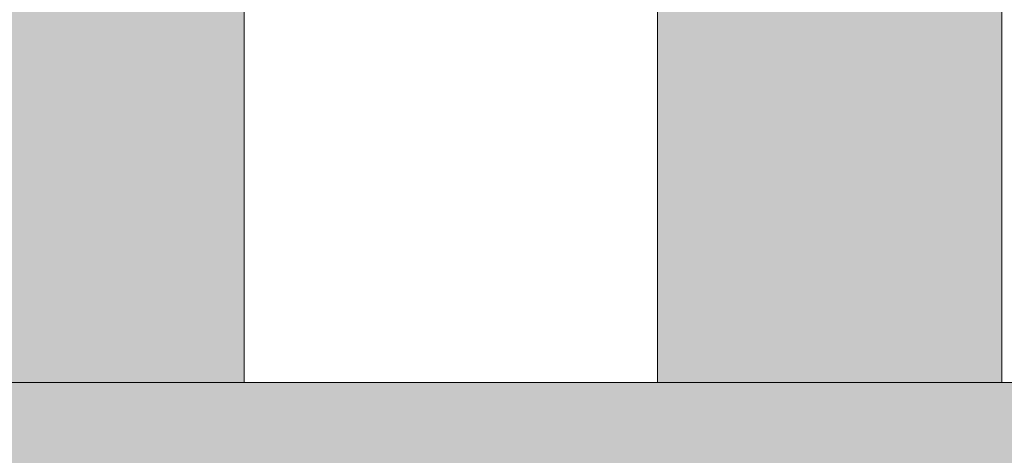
# Model space of a CAD drawing. Header units: millimetres. Extents: x 1567 to 2756, y -116 to 725.
# Tile 115 of 256: x 1714.87 to 1717.73, y 429.38 to 430.65. Entities that reach past the tile are written whole.
import ezdxf

# ---------------------------------------------------------------- set-up
doc = ezdxf.new("R2010")
doc.units = ezdxf.units.MM
doc.layers.add('Ech.1_50', color=7, linetype='Continuous')

msp = doc.modelspace()

# ---------------------------------------------------------------- hatches: boundary and pattern name
at = {"layer": 'Ech.1_50', "linetype": 'Continuous', "lineweight": 5, "true_color": 0xeaddd7, "transparency": 33554687}
for points in [[(1715.523, 440.2961), (1714.8065, 440.2961), (1714.523, 440.0976), (1714.523, 429.5961), (1715.523, 429.5961), (1715.523, 440.2961)], [(1716.723, 429.5961), (1717.723, 429.5961), (1717.723, 440.2961), (1716.723, 440.2961), (1716.723, 429.5961)]]:
    msp.add_hatch(color=254, dxfattribs=at).paths.add_polyline_path(points)
at = {"layer": 'Ech.1_50', "linetype": 'Continuous', "lineweight": 5, "true_color": 0xe3bbbb, "transparency": 33554687}
msp.add_hatch(color=9, dxfattribs=at).paths.add_polyline_path([(1683.723, 427.1961), (1750.723, 427.1961), (1750.723, 429.5961), (1683.723, 429.5961), (1683.723, 427.1961)])

# ---------------------------------------------------------------- linework, layer by layer
at = {"layer": 'Ech.1_50', "color": 7, "linetype": 'Continuous', "lineweight": 5}
for points in [[(1715.523, 440.2961), (1714.8065, 440.2961), (1714.523, 440.0976), (1714.523, 429.5961), (1715.523, 429.5961), (1715.523, 440.2961)], [(1716.723, 429.5961), (1717.723, 429.5961), (1717.723, 440.2961), (1716.723, 440.2961), (1716.723, 429.5961)], [(1683.723, 427.1961), (1750.723, 427.1961), (1750.723, 429.5961), (1683.723, 429.5961), (1683.723, 427.1961)]]:
    msp.add_lwpolyline(points, close=True, dxfattribs=at)

doc.saveas('drawing.dxf')
